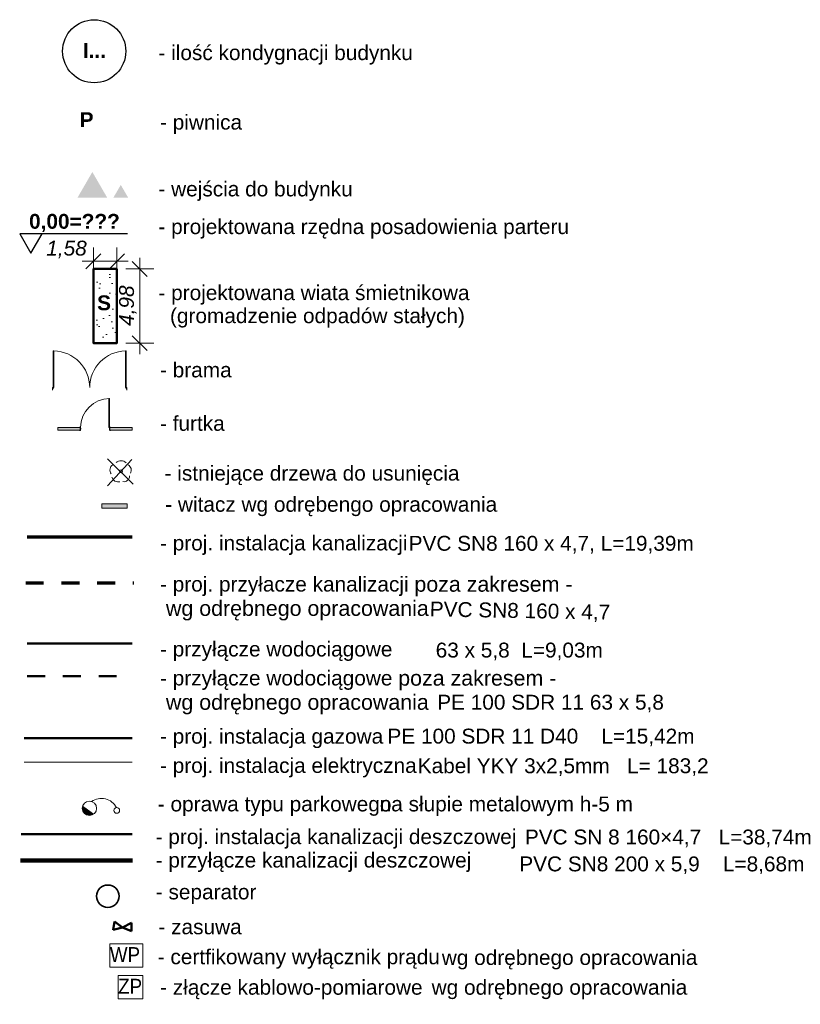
# Model space of a CAD drawing. Header units: millimetres. Extents: x -36825 to 18997, y 852196 to 981449.
# Tile 1 of 2: x -33406 to 18997, y 852196 to 918336. Entities that reach past the tile are written whole.
import ezdxf

# ---------------------------------------------------------------- set-up
doc = ezdxf.new("R2010")
doc.units = ezdxf.units.MM
doc.header["$MEASUREMENT"] = 0
doc.linetypes.add('DASH', pattern=[15, 10, -5])
doc.linetypes.add('Przerywana', pattern=[2400, 1200, -1200])
for name, color, linetype, lineweight in [('0_Nr_pióra__1', 7, 'Continuous', 0), ('0_Nr_pióra__4', 7, 'Continuous', 25), ('107-Oznaczenia i wskaźniki_Nr_pióra__1', 7, 'Continuous', 0), ('107-Oznaczenia i wskaźniki_Nr_pióra__4', 7, 'Continuous', 25), ('Nowe_0_Nr_pióra__1', 7, 'Continuous', 0), ('Nowe_0_Nr_pióra__161', 190, 'Continuous', 0), ('Nowe_0_Nr_pióra__165', 190, 'Continuous', 50), ('Nowe_0_Nr_pióra__2', 7, 'Continuous', 13), ('Nowe_0_Nr_pióra__62', 1, 'Continuous', 13), ('Nowe_0_Nr_pióra__65', 1, 'Continuous', 35), ('Nowe_0_Nr_pióra__7', 7, 'Continuous', 70), ('Nowe_103-Budynki projektowane_Nr_pióra__1', 7, 'Continuous', 0), ('Nowe_199-Wymiary_Nr_pióra__3', 7, 'Continuous', 20), ('Nowe_199-Wymiary_Nr_pióra__5', 7, 'Continuous', 35), ('Nowe___odwodnienie_liniowe_Nr_pióra__1', 7, 'Continuous', 0), ('Nowe___odwodnienie_liniowe_Nr_pióra__41', 150, 'Continuous', 5), ('Nowe_Drzwi Archicad_Nr_pióra__1', 7, 'Continuous', 0), ('Nowe_Drzwi Archicad_Nr_pióra__23', 8, 'Continuous', 20), ('Nowe_Drzwi Archicad_Nr_pióra__3', 7, 'Continuous', 20), ('Nowe_INST_gaz_Nr_pióra__61', 1, 'Continuous', 5), ('Nowe_INST_KD#1_Nr_pióra__85', 114, 'Continuous', 35), ('Nowe_IS_kanalizacja_deszczowa_Nr_pióra__86', 114, 'Continuous', 50), ('Nowe_IS_kanalizacja_deszczowa_Nr_pióra__88', 94, 'Continuous', 100), ('Nowe_IS_Opisy_działek_Net_Nr_pióra__4', 7, 'Continuous', 25), ('Nowe_Nowe_0_Nr_pióra__1_Nr_pióra__1', 7, 'Continuous', 0), ('Nowe_Nowe_0_Nr_pióra__1_Nr_pióra__3', 7, 'Continuous', 20), ('Nowe_Nowe_0_Nr_pióra__1_Nr_pióra__7', 7, 'Continuous', 70), ('Nowe_oświetlenie_Nr_pióra__3', 7, 'Continuous', 20)]:
    doc.layers.add(name, color=color, linetype=linetype, lineweight=lineweight)
for name, color, linetype in [('Nowe_103-Budynki projektowane', 7, 'Continuous'), ('Nowe_199-Wymiary', 7, 'Continuous'), ('Nowe_Drzwi Archicad', 7, 'Continuous')]:
    doc.layers.add(name, color=color, linetype=linetype)
for name, color, linetype, lineweight, true_color in [('Nowe_INST_gaz_Nr_pióra__91', 7, 'Continuous', 50, 0xfddf0b), ('Nowe_INST_KS_Nr_pióra__33', 7, 'Continuous', 70, 0x8e7771), ('Nowe_INST_woda_Nr_pióra__226', 7, 'Continuous', 50, 0x415b9a), ('Nowe_IS_kanalizacja_sanitarna_Nr_pióra__33', 7, 'Continuous', 70, 0x8e7771)]:
    doc.layers.add(name, color=color, linetype=linetype, lineweight=lineweight, true_color=true_color)
doc.styles.add('STYL_AUTOMATYCZNY_1', font='arial.ttf')
doc.styles.add('STYL_AUTOMATYCZNY_2', font='arial.ttf')
doc.styles.add('STYL_AUTOMATYCZNY_3', font='arial.ttf')
doc.styles.add('STYL_AUTOMATYCZNY_4', font='arial.ttf', dxfattribs={"width": 0.9})
doc.dimstyles.new('STYL_AUTOMATYCZNY__1', dxfattribs={"dimtxt": 1000, "dimasz": 950, "dimexe": 0.18, "dimexo": 0.0625, "dimgap": 0, "dimtad": 1, "dimlfac": 0.001, "dimzin": 0, "dimdsep": 46, "dimtxsty": 'STYL_AUTOMATYCZNY_1', "dimblk": 'ARROWHEAD_6', "dimblk1": 'ARROWHEAD_6', "dimblk2": 'ARROWHEAD_6', "dimcen": 0.09, "dimse1": 1, "dimse2": 1, "dimclrd": 7, "dimclre": 7, "dimclrt": 7, "dimadec": 1, "dimazin": 0, "dimtfac": 1, "dimtdec": 4, "dimtmove": 0, "dimatfit": 3, "dimfxl": 0, "dimtolj": 1, "dimtzin": 0, "dimarcsym": 0})
doc.dimstyles.new('STYL_AUTOMATYCZNY__2', dxfattribs={"dimtxt": 1000, "dimasz": 950, "dimexe": 0.18, "dimexo": 0.0625, "dimgap": 0, "dimtad": 1, "dimtih": 1, "dimtoh": 1, "dimlfac": 0.001, "dimzin": 0, "dimdsep": 46, "dimtxsty": 'STYL_AUTOMATYCZNY_1', "dimblk": 'ARROWHEAD_6', "dimblk1": 'ARROWHEAD_6', "dimblk2": 'ARROWHEAD_6', "dimcen": 0.09, "dimse1": 1, "dimse2": 1, "dimclrd": 7, "dimclre": 7, "dimclrt": 7, "dimadec": 1, "dimazin": 0, "dimtfac": 1, "dimtdec": 4, "dimtmove": 0, "dimatfit": 3, "dimfxl": 0, "dimtolj": 1, "dimtzin": 0, "dimarcsym": 0})

# ---------------------------------------------------------------- blocks, each defined once
blk = doc.blocks.new('Drzwi garażowe_ podwójne 27')
at = {"layer": 'Nowe_Drzwi Archicad_Nr_pióra__1', "color": 7, "linetype": 'Continuous', "lineweight": 0}
for p, q in [((-2500, 0), (-2500, -100)), ((-2500, 0), (-2500, -100)), ((2500, 0), (2500, -100)), ((2500, 0), (2500, -100)), ((-2500, -100), (-2500, -175)), ((2500, -100), (2500, -175))]:
    blk.add_line(p, q, dxfattribs=at)
at = {"layer": 'Nowe_Drzwi Archicad_Nr_pióra__23', "color": 8, "linetype": 'Continuous', "lineweight": 20}
for p, q in [((-2450, 0), (-2500, 0)), ((-2500, 0), (-2500, -100)), ((-2450, -100), (-2450, 0)), ((2500, 0), (2450, 0)), ((2450, 0), (2450, -100)), ((2500, -100), (2500, 0)), ((-2500, -100), (-2450, -100)), ((2450, -100), (2500, -100))]:
    blk.add_line(p, q, dxfattribs=at)
at = {"layer": 'Nowe_Drzwi Archicad_Nr_pióra__3', "color": 7, "linetype": 'Continuous', "lineweight": 20}
for p, q in [((-2450, 0), (-2450, 2450)), ((-2450, 2450), (-2410, 2450)), ((-2410, 2450), (-2410, 0)), ((2450, 2450), (2410, 2450)), ((2410, 2450), (2410, 0)), ((2450, 0), (2450, 2450)), ((-2410, 0), (-2450, 0)), ((2410, 0), (2450, 0))]:
    blk.add_line(p, q, dxfattribs=at)
for centre, start, end in [((-2450, 0), 0, 89.06464), ((2450, 0), 90.93536, 180)]:
    blk.add_arc(centre, 2450, start, end, dxfattribs=at)
blk = doc.blocks.new('Ściana_9_4', base_point=(-26206, 893634))
at = {"layer": 'Nowe_103-Budynki projektowane_Nr_pióra__1', "color": 7, "linetype": 'Continuous', "lineweight": 0}
for p, q in [((-31206, 893634), (-31206, 893534)), ((-26206, 893634), (-26206, 893534)), ((-31206, 893534), (-31206, 893459)), ((-26206, 893534), (-26206, 893459))]:
    blk.add_line(p, q, dxfattribs=at)
at = {"layer": 'Nowe_Drzwi Archicad', "color": 1, "linetype": 'Continuous', "lineweight": 20, "zscale": 1000}
blk.add_blockref('Drzwi garażowe_ podwójne 27', (-28706, 893634), dxfattribs=at)
blk = doc.blocks.new('Drzwi 27')
at = {"layer": 'Nowe_Drzwi Archicad_Nr_pióra__1', "color": 7, "linetype": 'Continuous', "lineweight": 0}
for p, q in [((-1000, 0), (-1037, 0)), ((-1000, 0), (-1037, 0)), ((-1000, 0), (-1000, -115)), ((-1000, 0), (-1000, -115)), ((1000, 0), (1000, -115)), ((1000, 0), (1000, -115)), ((1000, 0), (1037, 0)), ((1000, 0), (1037, 0)), ((-1000, -175), (-1037, -175)), ((-1000, -175), (-1037, -175)), ((-1000, -115), (-1000, -175)), ((-1000, -115), (-1000, -175)), ((1000, -115), (1000, -175)), ((1000, -115), (1000, -175)), ((1000, -175), (1037, -175)), ((1000, -175), (1037, -175))]:
    blk.add_line(p, q, dxfattribs=at)
at = {"layer": 'Nowe_Drzwi Archicad_Nr_pióra__23', "color": 8, "linetype": 'Continuous', "lineweight": 20}
for p, q in [((-972, 0), (-1000, 0)), ((-1000, 0), (-1000, -115)), ((-972, -40), (-972, 0)), ((1000, 0), (972, 0)), ((972, 0), (972, -40)), ((1000, -115), (1000, 0)), ((-1000, -115), (-960, -115)), ((-960, -40), (-972, -40)), ((-960, -115), (-960, -40)), ((972, -40), (960, -40)), ((960, -40), (960, -115)), ((960, -115), (1000, -115))]:
    blk.add_line(p, q, dxfattribs=at)
at = {"layer": 'Nowe_Drzwi Archicad_Nr_pióra__3', "color": 7, "linetype": 'Continuous', "lineweight": 20}
for p, q in [((932, 1844), (932, 1944)), ((932, 1944), (972, 1944)), ((972, 1844), (932, 1844)), ((952, 1844), (952, 100)), ((972, 1944), (972, 1844)), ((-1037, 0), (-1037, 19)), ((-1037, 19), (-987, 19)), ((-987, 0), (-1037, 0)), ((-987, 19), (-987, 0)), ((932, 0), (932, 100)), ((932, 100), (972, 100)), ((972, 0), (932, 0)), ((972, 100), (972, 0)), ((987, 19), (1037, 19)), ((987, 0), (987, 19)), ((1037, 0), (987, 0)), ((1037, 19), (1037, 0)), ((-1037, -194), (-1037, -175)), ((-1037, -175), (-987, -175)), ((-987, -194), (-1037, -194)), ((-1000, -175), (-1000, -115)), ((-1000, -115), (-975, -115)), ((-975, -175), (-1000, -175)), ((-987, -175), (-987, -194)), ((-975, -115), (-975, -175)), ((975, -175), (975, -115)), ((975, -115), (1000, -115)), ((1000, -175), (975, -175)), ((987, -175), (1037, -175)), ((987, -194), (987, -175)), ((1037, -194), (987, -194)), ((1000, -115), (1000, -175)), ((1037, -175), (1037, -194))]:
    blk.add_line(p, q, dxfattribs=at)
at = {"layer": 'Nowe_Drzwi Archicad_Nr_pióra__3', "color": 7, "linetype": 'Continuous', "lineweight": 20, "flags": 128}
for points in [[(952, 1844), (952, 100), (932, 100), (932, 1844)], [(972, 1844), (972, 100), (952, 100), (952, 1844)]]:
    blk.add_lwpolyline(points, close=True, dxfattribs=at)
at = {"layer": 'Nowe_Drzwi Archicad_Nr_pióra__3', "color": 7, "linetype": 'Continuous', "lineweight": 20}
blk.add_arc((972, 0), 1944, 90, 180, dxfattribs=at)
blk = doc.blocks.new('Ściana_10_4', base_point=(-25846, 890941))
at = {"layer": 'Nowe_103-Budynki projektowane', "linetype": 'Continuous', "lineweight": 0, "true_color": 0x000000}
for points in [[(-30846, 890941), (-30846, 890766), (-29346, 890766), (-29346, 890941)], [(-25846, 890941), (-27346, 890941), (-27346, 890766), (-25846, 890766)]]:
    blk.add_hatch(color=18, dxfattribs=at).paths.add_polyline_path(points)
at = {"layer": 'Nowe_103-Budynki projektowane_Nr_pióra__1', "color": 7, "linetype": 'Continuous', "lineweight": 0}
for p, q in [((-29346, 890941), (-29383, 890941)), ((-29346, 890941), (-29346, 890826)), ((-27346, 890941), (-27309, 890941)), ((-27346, 890941), (-27346, 890826)), ((-29346, 890766), (-29383, 890766)), ((-29346, 890826), (-29346, 890766)), ((-27346, 890826), (-27346, 890766)), ((-27346, 890766), (-27309, 890766))]:
    blk.add_line(p, q, dxfattribs=at)
at = {"layer": 'Nowe_103-Budynki projektowane_Nr_pióra__1', "color": 7, "linetype": 'Continuous', "lineweight": 0, "flags": 128}
for points in [[(-29346, 890941), (-30846, 890941)], [(-30846, 890941), (-30846, 890766)], [(-25846, 890941), (-27346, 890941)], [(-25846, 890766), (-25846, 890941)], [(-30846, 890766), (-29346, 890766)], [(-27346, 890766), (-25846, 890766)]]:
    blk.add_lwpolyline(points, dxfattribs=at)
at = {"layer": 'Nowe_Drzwi Archicad', "color": 1, "linetype": 'Continuous', "lineweight": 20, "zscale": 1000}
blk.add_blockref('Drzwi 27', (-28346, 890941), dxfattribs=at)
blk = doc.blocks.new('*D16')
at = {"layer": 'Nowe_199-Wymiary_Nr_pióra__3', "color": 7, "linetype": 'Continuous', "lineweight": 20}
for p, q in [((-25350, 901590), (-25350, 902340)), ((-24413, 901590), (-26288, 901590)), ((-25350, 896610), (-25350, 901590)), ((-24413, 896610), (-26288, 896610)), ((-25350, 895860), (-25350, 896610))]:
    blk.add_line(p, q, dxfattribs=at)
at = {"layer": 'Nowe_199-Wymiary_Nr_pióra__5', "color": 7, "linetype": 'Continuous', "lineweight": 35}
for p, q in [((-24850, 901090), (-25850, 902090)), ((-25850, 897110), (-24850, 896110))]:
    blk.add_line(p, q, dxfattribs=at)
at = {"layer": 'Nowe_199-Wymiary_Nr_pióra__3', "color": 7, "lineweight": 20, "insert": (-25550, 897766), "char_height": 1000, "attachment_point": 7, "rotation": 90, "style": 'STYL_AUTOMATYCZNY_1'}
blk.add_mtext('\\A1;{\\pql;\\fArial|b0|i1|c238|p0;\\W1.000000;4,98}', dxfattribs=at)
blk = doc.blocks.new('ARROWHEAD_6')
at = {"color": 0, "linetype": 'Continuous', "lineweight": 0}
for p, q in [((0, 0), (-1, 0)), ((-0.5, -0.5), (0.5, 0.5))]:
    blk.add_line(p, q, dxfattribs=at)
blk = doc.blocks.new('*D18')
at = {"layer": 'Nowe_199-Wymiary_Nr_pióra__3', "color": 7, "linetype": 'Continuous', "lineweight": 20}
for p, q in [((-28456, 901167), (-28456, 903042)), ((-26876, 901167), (-26876, 903042)), ((-29206, 902105), (-28456, 902105)), ((-28456, 902105), (-26876, 902105)), ((-26876, 902105), (-26126, 902105))]:
    blk.add_line(p, q, dxfattribs=at)
at = {"layer": 'Nowe_199-Wymiary_Nr_pióra__5', "color": 7, "linetype": 'Continuous', "lineweight": 35}
for p, q in [((-27956, 902605), (-28956, 901605)), ((-27376, 901605), (-26376, 902605))]:
    blk.add_line(p, q, dxfattribs=at)
at = {"layer": 'Nowe_199-Wymiary_Nr_pióra__3', "color": 7, "lineweight": 20, "insert": (-31625, 902305), "char_height": 1000, "attachment_point": 7, "style": 'STYL_AUTOMATYCZNY_1'}
blk.add_mtext('\\A1;{\\pql;\\fArial|b0|i1|c238|p0;\\W1.000000;1,58}', dxfattribs=at)

msp = doc.modelspace()

# ---------------------------------------------------------------- hatches: boundary and pattern name
at = {"layer": 'Nowe_0_Nr_pióra__1', "linetype": 'Continuous', "lineweight": 0}
for points in [[(-27529.11, 906375.147), (-29529.11, 906375.147), (-28529.11, 908107.198)], [(-26620.928, 907241.172), (-27120.928, 906375.147), (-26120.928, 906375.147)]]:
    msp.add_hatch(color=7, dxfattribs=at).paths.add_polyline_path(points)
at = {"layer": 'Nowe_0_Nr_pióra__161', "linetype": 'Continuous', "lineweight": 0}
h = msp.add_hatch(dxfattribs=at)
h.set_pattern_fill('piasek_gęsty_0004', color=190, style=0, pattern_type=2)
h.set_pattern_definition([(45, (0, 2000), (-636.3961, 636.3961), [0, -600, 0, -900]), (110, (2000, 2000), (845.7234, 307.8181), [0, -440, 0, -760])])
h.paths.add_polyline_path([(-26875.531, 901590.187), (-26875.531, 896610.187), (-28455.531, 896610.187), (-28455.531, 901590.187)])
at = {"layer": 'Nowe___odwodnienie_liniowe_Nr_pióra__41', "linetype": 'Continuous', "lineweight": 0, "true_color": 0x00203f}
msp.add_hatch(color=158, dxfattribs=at).paths.add_polyline_path([(-26195.31, 885820.998), (-26195.31, 885520.998), (-27895.31, 885520.998), (-27895.31, 885820.998)])
at = {"layer": 'Nowe_oświetlenie_Nr_pióra__3', "linetype": 'Continuous', "lineweight": 20}
msp.add_hatch(color=7, dxfattribs=at).paths.add_polyline_path([(-29179.622, 865513.636, 0.022140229), (-29191.727, 865472.821, 0.69644646), (-28446.152, 864964.761)])

# ---------------------------------------------------------------- linework, layer by layer
at = {"layer": '0_Nr_pióra__4', "color": 7, "linetype": 'Continuous', "lineweight": 25}
msp.add_circle((-28407.008, 916215.915), 2120.419, dxfattribs=at)
at = {"layer": '107-Oznaczenia i wskaźniki_Nr_pióra__4', "color": 7, "linetype": 'Continuous', "lineweight": 25}
for p, q in [((-33406.392, 903952.873), (-32655.649, 902652.547)), ((-26167.084, 903952.873), (-33406.392, 903952.873)), ((-32655.649, 902652.547), (-31904.906, 903952.873))]:
    msp.add_line(p, q, dxfattribs=at)
at = {"layer": 'Nowe_0_Nr_pióra__1', "color": 7, "linetype": 'Continuous', "lineweight": 0, "flags": 128}
for points in [[(-27351.771, 856263.532), (-25133.641, 856263.532), (-25133.641, 854692.102), (-27351.771, 854692.102)], [(-26797.238, 854136.151), (-25133.641, 854136.151), (-25133.641, 852564.721), (-26797.238, 852564.721)]]:
    msp.add_lwpolyline(points, close=True, dxfattribs=at)
at = {"layer": 'Nowe_0_Nr_pióra__165', "color": 190, "linetype": 'Continuous', "lineweight": 50, "flags": 128}
msp.add_lwpolyline([(-26875.531, 901590.187), (-26875.531, 896610.187), (-28455.531, 896610.187), (-28455.531, 901590.187)], close=True, dxfattribs=at)
at = {"layer": 'Nowe_0_Nr_pióra__2', "color": 7, "linetype": 'Continuous', "lineweight": 13}
msp.add_circle((-26601.395, 887999.904), 107.003, dxfattribs=at)
for centre, radius, start, end in [((-26920.82, 888083.757), 428.249, 123.29195037, 215.844984), ((-26607.918, 888229.185), 480.337, 44.71467467, 132.54526678), ((-26322.518, 888074.669), 405.851, 329.53445508, 61.52579639), ((-26782.082, 887734.498), 454.932, 195.21486795, 283.70552497), ((-26423.344, 887697.038), 395.77, 260.7240989, 0)]:
    msp.add_arc(centre, radius, start, end, dxfattribs=at)
at = {"layer": 'Nowe_0_Nr_pióra__65', "color": 1, "linetype": 'Continuous', "lineweight": 35}
for p, q in [((-27519.205, 887032.817), (-25877.068, 888781.848)), ((-27506.804, 888847.696), (-25790.643, 887131.535))]:
    msp.add_line(p, q, dxfattribs=at)
at = {"layer": 'Nowe___odwodnienie_liniowe_Nr_pióra__1', "color": 7, "linetype": 'Continuous', "lineweight": 0, "flags": 128}
msp.add_lwpolyline([(-26195.31, 885820.998), (-26195.31, 885520.998), (-27895.31, 885520.998), (-27895.31, 885820.998)], close=True, dxfattribs=at)
at = {"layer": 'Nowe_INST_gaz_Nr_pióra__61', "color": 1, "linetype": 'Continuous', "lineweight": 5}
msp.add_line((-33110.588, 868454.119), (-25850.645, 868454.119), dxfattribs=at)
at = {"layer": 'Nowe_INST_gaz_Nr_pióra__91', "color": 2, "linetype": 'Continuous', "lineweight": 50, "true_color": 0xfddf0b}
msp.add_line((-25850.645, 870066.072), (-33110.588, 870066.072), dxfattribs=at)
at = {"layer": 'Nowe_INST_KD#1_Nr_pióra__85', "color": 114, "linetype": 'Continuous', "lineweight": 35}
msp.add_circle((-27489.759, 859459.899), 750, dxfattribs=at)
at = {"layer": 'Nowe_INST_KS_Nr_pióra__33', "color": 8, "linetype": 'Continuous', "lineweight": 70, "true_color": 0x8e7771}
msp.add_line((-32900.503, 883601.675), (-25845.856, 883601.675), dxfattribs=at)
at = {"layer": 'Nowe_INST_woda_Nr_pióra__226', "color": 165, "linetype": 'Continuous', "lineweight": 50, "true_color": 0x415b9a}
for p, q in [((-25845.856, 876440.173), (-32900.503, 876440.173)), ((-27049.127, 857757.257), (-27123.114, 857207.163)), ((-26499.641, 857356.288), (-27123.114, 857207.163)), ((-26499.641, 857356.288), (-27049.127, 857757.257)), ((-26499.641, 857356.288), (-25895.919, 857669.704)), ((-26499.641, 857356.288), (-25905.829, 857114.746)), ((-25895.919, 857669.704), (-25905.829, 857114.746))]:
    msp.add_line(p, q, dxfattribs=at)
at = {"layer": 'Nowe_INST_woda_Nr_pióra__226', "color": 165, "linetype": 'Przerywana', "lineweight": 50, "true_color": 0x415b9a}
msp.add_line((-32900.503, 874244.768), (-25845.856, 874244.768), dxfattribs=at)
at = {"layer": 'Nowe_IS_kanalizacja_deszczowa_Nr_pióra__86', "color": 114, "linetype": 'DASH', "lineweight": 50}
msp.add_line((-25850.645, 863621.269), (-33306.65, 863621.269), dxfattribs=at)
at = {"layer": 'Nowe_IS_kanalizacja_deszczowa_Nr_pióra__88', "color": 94, "linetype": 'DASH', "lineweight": 100}
msp.add_line((-33360.46, 861850.874), (-25829.911, 861850.874), dxfattribs=at)
at = {"layer": 'Nowe_IS_kanalizacja_sanitarna_Nr_pióra__33', "color": 8, "linetype": 'Przerywana', "lineweight": 70, "true_color": 0x8e7771}
msp.add_line((-33002.37, 880497.584), (-25744.792, 880497.584), dxfattribs=at)
at = {"layer": 'Nowe_oświetlenie_Nr_pióra__3', "color": 7, "linetype": 'Continuous', "lineweight": 20}
msp.add_line((-29179.622, 865513.636), (-28446.152, 864964.761), dxfattribs=at)
for centre, radius in [((-28725.023, 865356.613), 480.954), ((-26893.976, 865219.246), 192.382)]:
    msp.add_circle(centre, radius, dxfattribs=at)
msp.add_arc((-27918.235, 864901.713), 1125.817, 26.77267751, 126.13665169, dxfattribs=at)

# ---------------------------------------------------------------- block references
at = {"layer": 'Nowe_103-Budynki projektowane', "color": 7, "lineweight": 0}
for name, p in [('Ściana_9_4', (-26206.226, 893634.283)), ('Ściana_10_4', (-25845.856, 890941.088))]:
    msp.add_blockref(name, p, dxfattribs=at)

# ---------------------------------------------------------------- texts
at = {"layer": '0_Nr_pióra__1', "color": 7, "linetype": 'Continuous', "lineweight": 0, "char_height": 1000}
for s, insert, attachment_point, style in [('\\A1;{\\pql;\\fArial|b1|i0|c238|p0;\\W1.000000;I...}', (-29169.063, 916273.059), 4, 'STYL_AUTOMATYCZNY_2'), ('\\A1;{\\pql;\\fArial|b0|i0|c238|p0;\\W1.000000;- ilość kondygnacji budynku}', (-24093.697, 915319.926), 7, 'STYL_AUTOMATYCZNY_3'), ('\\A1;{\\pql;\\fArial|b0|i0|c238|p0;\\W1.000000;- \\fArial|b0|i0|c238|p0;\\W1.000000;piwnica}', (-23988.786, 910651.08), 7, 'STYL_AUTOMATYCZNY_3'), ('\\A1;{\\pql;\\fArial|b0|i0|c238|p0;\\W1.000000;- wejścia do budynku}', (-24093.697, 906165.067), 7, 'STYL_AUTOMATYCZNY_3'), ('\\A1;{\\pql;\\fArial|b0|i0|c238|p0;\\W1.000000;- projektowana rzędna \\fArial|b0|i0|c238|p0;\\W1.000000;posadowienia parteru}', (-24093.697, 903631.304), 7, 'STYL_AUTOMATYCZNY_3'), ('\\A1;{\\pql;\\fArial|b1|i0|c238|p0;\\W1.000000;S}', (-28208.402, 899310.629), 4, 'STYL_AUTOMATYCZNY_2'), ('\\A1;{\\pql;\\fArial|b0|i0|c238|p0;\\W1.000000;- brama }', (-23988.786, 894294.697), 7, 'STYL_AUTOMATYCZNY_3'), ('\\A1;{\\pql;\\fArial|b0|i0|c238|p0;\\W1.000000;- \\fArial|b0|i0|c238|p0;\\W1.000000;furtka\\fArial|b0|i0|c238|p0;\\W1.000000; }', (-23988.786, 890706.262), 7, 'STYL_AUTOMATYCZNY_3'), ('\\A1;{\\pql;\\fArial|b0|i0|c238|p0;\\W1.000000;- istniejące drzewa do usunięcia}', (-23681.77, 887072.003), 7, 'STYL_AUTOMATYCZNY_3'), ('\\A1;{\\pql;\\fArial|b0|i0|c238|p0;\\W1.000000;- witacz\\fArial|b0|i0|c238|p0;\\W1.000000; wg odrębengo opracowania}', (-23636.838, 884980.161), 7, 'STYL_AUTOMATYCZNY_3'), ('\\A1;{\\pql;\\fArial|b0|i0|c238|p0;\\W1.000000;- \\fArial|b0|i0|c238|p0;\\W1.000000;proj. instalacja kanalizacji\\fArial|b0|i0|c238|p0;\\W1.000000; }', (-23988.786, 882382.446), 7, 'STYL_AUTOMATYCZNY_3'), ('\\A1;{\\pql;\\fArial|b0|i0|c238|p0;\\W1.000000;- \\fArial|b0|i0|c238|p0;\\W1.000000;przyłącze\\fArial|b0|i0|c238|p0;\\W1.000000; wodociągow\\fArial|b0|i0|c238|p0;\\W1.000000;e\\fArial|b0|i0|c238|p0;\\W1.000000; }', (-23988.786, 875256.658), 7, 'STYL_AUTOMATYCZNY_3'), ('\\A1;{\\pql;\\fArial|b0|i0|c238|p0;\\W1.000000;- proj. instalacja gaz\\fArial|b0|i0|c238|p0;\\W1.000000;owa\\fArial|b0|i0|c238|p0;\\W1.000000; }', (-23988.786, 869402.789), 7, 'STYL_AUTOMATYCZNY_3'), ('\\A1;{\\pql;\\fArial|b0|i0|c238|p0;\\W1.000000;- proj. instalacja \\fArial|b0|i0|c238|p0;\\W1.000000;elektryczna\\fArial|b0|i0|c238|p0;\\W1.000000; }', (-23988.786, 867439.064), 7, 'STYL_AUTOMATYCZNY_3'), ('\\A1;{\\pql;\\fArial|b0|i0|c238|p0;\\W1.000000;- proj. instalacja \\fArial|b0|i0|c238|p0;\\W1.000000;kanalizacji deszczowej\\fArial|b0|i0|c238|p0;\\W1.000000; }', (-24282.424, 862653.992), 7, 'STYL_AUTOMATYCZNY_3'), ('\\A1;{\\pql;\\fArial|b0|i0|c238|p0;\\W1.000000;- pr\\fArial|b0|i0|c238|p0;\\W1.000000;zyłącze\\fArial|b0|i0|c238|p0;\\W1.000000; kanalizacji deszczowej }', (-24282.424, 861082.563), 7, 'STYL_AUTOMATYCZNY_3')]:
    msp.add_mtext(s, dxfattribs=dict(at, insert=insert, attachment_point=attachment_point, style=style))
at = {"layer": '0_Nr_pióra__1', "color": 7, "linetype": 'Continuous', "lineweight": 0, "char_height": 1000, "style": 'STYL_AUTOMATYCZNY_3'}
for s, insert, attachment_point, line_spacing_factor in [('\\A1;{\\pql;\\fArial|b0|i0|c238|p0;\\W1.000000;- projektowan\\fArial|b0|i0|c238|p0;\\W1.000000;a\\fArial|b0|i0|c238|p0;\\W1.000000; \\fArial|b0|i0|c238|p0;\\W1.000000;wiata\\fArial|b0|i0|c238|p0;\\W1.000000; śmietnik\\fArial|b0|i0|c238|p0;\\W1.000000;owa\\P\\pql;\\fArial|b0|i0|c238|p0;\\W1.000000;  (gromadzenie odpadów stałych)}', (-24093.697, 900498.844), 1, 0.928164), ('\\A1;{\\pql;\\fArial|b0|i0|c238|p0;\\W1.000000;- proj. \\fArial|b0|i0|c238|p0;\\W1.000000;przyłacze\\fArial|b0|i0|c238|p0;\\W1.000000; kanalizacji \\fArial|b0|i0|c238|p0;\\H1.028193x;\\W1.000000;poza zakresem -\\P\\pql;\\fArial|b0|i0|c238|p0;\\W1.000000; wg odrębnego opracowania \\fArial|b0|i0|c238|p0;\\H0.972580x;\\W1.000000;  }', (-23988.786, 877977.025), 7, 0.945556), ('\\A1;{\\pql;\\fArial|b0|i0|c238|p0;\\W1.000000;- przyłącze wodociągow\\fArial|b0|i0|c238|p0;\\W1.000000;e\\fArial|b0|i0|c238|p0;\\W1.000000; \\fArial|b0|i0|c238|p0;\\H1.028193x;\\W1.000000;poza zakresem -\\P\\pql;\\fArial|b0|i0|c238|p0;\\W1.000000; wg odrębnego opracowania\\fArial|b0|i0|c238|p0;\\H0.972580x;\\W1.000000;  }', (-23988.786, 871668.119), 7, 0.945555)]:
    msp.add_mtext(s, dxfattribs=dict(at, insert=insert, attachment_point=attachment_point, line_spacing_factor=line_spacing_factor))
at = {"layer": '107-Oznaczenia i wskaźniki_Nr_pióra__1', "color": 7, "linetype": 'Continuous', "lineweight": 0, "insert": (-32778.388, 904678.085), "char_height": 1000, "attachment_point": 4, "style": 'STYL_AUTOMATYCZNY_2'}
msp.add_mtext('\\A1;{\\pql;\\fArial|b1|i0|c238|p0;\\W1.000000;0,00=\\fArial|b1|i0|c238|p0;\\W1.000000;???}', dxfattribs=at)
at = {"layer": 'Nowe_0_Nr_pióra__1', "color": 7, "linetype": 'Continuous', "lineweight": 0, "insert": (-29382.714, 911620.055), "char_height": 1000, "attachment_point": 4, "style": 'STYL_AUTOMATYCZNY_2'}
msp.add_mtext('\\A1;{\\pql;\\fArial|b1|i0|c238|p0;\\W1.000000;P}', dxfattribs=at)
at = {"layer": 'Nowe_0_Nr_pióra__62', "color": 1, "linetype": 'Continuous', "lineweight": 13, "char_height": 1000, "attachment_point": 7, "style": 'STYL_AUTOMATYCZNY_4'}
for s, insert in [('\\A1;{\\pql;\\fArial|b0|i0|c238|p0;\\W0.900000;WP}', (-27351.771, 855034.961)), ('\\A1;{\\pql;\\fArial|b0|i0|c238|p0;\\W0.900000;ZP}', (-26797.238, 852907.579))]:
    msp.add_mtext(s, dxfattribs=dict(at, insert=insert))
at = {"layer": 'Nowe_0_Nr_pióra__7', "color": 7, "linetype": 'Continuous', "lineweight": 70, "char_height": 1000, "attachment_point": 7, "style": 'STYL_AUTOMATYCZNY_3'}
for s, insert in [('\\A1;{\\pql;\\fArial|b0|i0|c238|p0;\\W1.000000;- \\fArial|b0|i0|c238|p0;\\W1.000000;separator }', (-24271.742, 858943.607)), ('\\A1;{\\pql;\\fArial|b0|i0|c238|p0;\\W1.000000;- \\fArial|b0|i0|c238|p0;\\W1.000000;zasuwa }', (-24094.34, 856886.211))]:
    msp.add_mtext(s, dxfattribs=dict(at, insert=insert))
at = {"layer": 'Nowe_IS_Opisy_działek_Net_Nr_pióra__4', "color": 7, "linetype": 'Continuous', "lineweight": 25, "char_height": 1000, "style": 'STYL_AUTOMATYCZNY_3'}
for s, insert, attachment_point in [('\\A1;{\\pql;\\fArial|b0|i0|c238|p0;\\W1.000000;PVC SN8 160 x 4,7\\fArial|b0|i0|c238|p0;\\W1.000000;, L=19,39m}', (-7295.886, 882476.864), 7), ('\\A1;{\\pql;\\fArial|b0|i0|c238|p0;\\W1.000000;63 x 5,8 \\fArial|b0|i0|c238|p0;\\W1.000000; \\fArial|b0|i0|c238|p0;\\W1.000000;L=9,03m}', (-5480.288, 876490.207), 1), ('\\A1;{\\pql;\\fArial|b0|i0|c238|p0;\\W1.000000;PE 100 SDR 11 63 x 5,8}', (-5378.964, 871803.725), 7), ('\\A1;{\\pql;\\fArial|b0|i0|c238|p0;\\W1.000000;PE 100 SDR 11 D40 \\fArial|b0|i0|c238|p0;\\W1.000000;   \\fArial|b0|i0|c238|p0;\\W1.000000;L=15,42m}', (-8719.71, 869524.519), 7), ('\\A1;{\\pql;\\fArial|b0|i0|c238|p0;\\W1.000000;PVC SN 8 160×4,7 \\fArial|b0|i0|c238|p0;\\W1.000000;  \\fArial|b0|i0|c238|p0;\\W1.000000;L=38,74m}', (505.706, 862748.415), 7), ('\\A1;{\\pql;\\fArial|b0|i0|c238|p0;\\W1.000000;PVC SN8 200 x 5,9\\fArial|b0|i0|c238|p0;\\W1.000000;   \\fArial|b0|i0|c238|p0;\\W1.000000; L=8,68m}', (133.36, 860941.387), 7)]:
    msp.add_mtext(s, dxfattribs=dict(at, insert=insert, attachment_point=attachment_point))
at = {"layer": 'Nowe_IS_Opisy_działek_Net_Nr_pióra__4', "color": 7, "linetype": 'Continuous', "lineweight": 25, "insert": (-5888.38, 878069.86), "char_height": 1000, "attachment_point": 7, "rotation": 358.96293553, "style": 'STYL_AUTOMATYCZNY_3'}
msp.add_mtext('\\A1;{\\pql;\\fArial|b0|i0|c238|p0;\\W1.000000;PVC SN8 160 x 4,7}', dxfattribs=at)
at = {"layer": 'Nowe_Nowe_0_Nr_pióra__1_Nr_pióra__1', "color": 7, "linetype": 'Continuous', "lineweight": 0, "insert": (-24141.312, 854584.439), "char_height": 1000, "attachment_point": 7, "style": 'STYL_AUTOMATYCZNY_3'}
msp.add_mtext('\\A1;{\\pql;\\fArial|b0|i0|c238|p0;\\W1.000000;- \\fArial|b0|i0|c238|p0;\\W1.000000;certfikowany wyłącznik prądu}', dxfattribs=at)
at = {"layer": 'Nowe_Nowe_0_Nr_pióra__1_Nr_pióra__3', "color": 7, "linetype": 'Continuous', "lineweight": 20, "char_height": 1000, "attachment_point": 7, "style": 'STYL_AUTOMATYCZNY_3'}
for s, insert in [('\\A1;{\\pql;\\fArial|b0|i0|c238|p0;\\W1.000000;wg odrębnego opracowania}', (-5070.62, 854537.466)), ('\\A1;{\\pql;\\fArial|b0|i0|c238|p0;\\W1.000000;- z\\fArial|b0|i0|c238|p0;\\W1.000000;łącze kablowo-pomiarowe}', (-23981.983, 852537.499)), ('\\A1;{\\pql;\\fArial|b0|i0|c238|p0;\\W1.000000;wg odrębnego opracowania}', (-5752.3, 852536.829))]:
    msp.add_mtext(s, dxfattribs=dict(at, insert=insert))
at = {"layer": 'Nowe_Nowe_0_Nr_pióra__1_Nr_pióra__7', "color": 7, "linetype": 'Continuous', "lineweight": 70, "char_height": 1000, "attachment_point": 7, "style": 'STYL_AUTOMATYCZNY_3'}
for s, insert in [('\\A1;{\\pql;\\fArial|b0|i0|c238|p0;\\W1.000000;Kabel YKY 3x2,5mm \\fArial|b0|i0|c238|p0;\\W1.000000;  \\fArial|b0|i0|c238|p0;\\W1.000000;L= 183,2}', (-6686.536, 867533.486)), ('\\A1;{\\pql;\\fArial|b0|i0|c238|p0;\\W1.000000;- o\\fArial|b0|i0|c238|p0;\\W1.000000;prawa typu parkowego}', (-24134.887, 864852.224)), ('\\A1;{\\pql;\\fArial|b0|i0|c238|p0;\\W1.000000;na słupie metalowym h-5 m}', (-9241.45, 864852.224))]:
    msp.add_mtext(s, dxfattribs=dict(at, insert=insert))

# ---------------------------------------------------------------- dimensions: what is measured, and where the dimension line sits
at = {"layer": 'Nowe_199-Wymiary', "color": 7, "linetype": 'Continuous', "lineweight": 20}
dim = msp.add_linear_dim(base=(-26875.531, 902104.651), p1=(-28455.531, 901590.187), p2=(-26875.531, 901590.187), dimstyle='STYL_AUTOMATYCZNY__2', dxfattribs=at)
dim.commit()
dim.dimension.update_dxf_attribs({"geometry": '*D18', "text_midpoint": (-30330.151, 902804.651), "dimtype": 160})
dim = msp.add_linear_dim(base=(-25350.083, 901590.187), p1=(-26875.531, 896610.187), p2=(-26875.531, 901590.187), angle=90, dimstyle='STYL_AUTOMATYCZNY__1', dxfattribs=at)
dim.commit()
dim.dimension.update_dxf_attribs({"geometry": '*D16', "text_midpoint": (-26050.083, 899060.167), "dimtype": 160, "text_rotation": 90})

doc.saveas('drawing.dxf')
